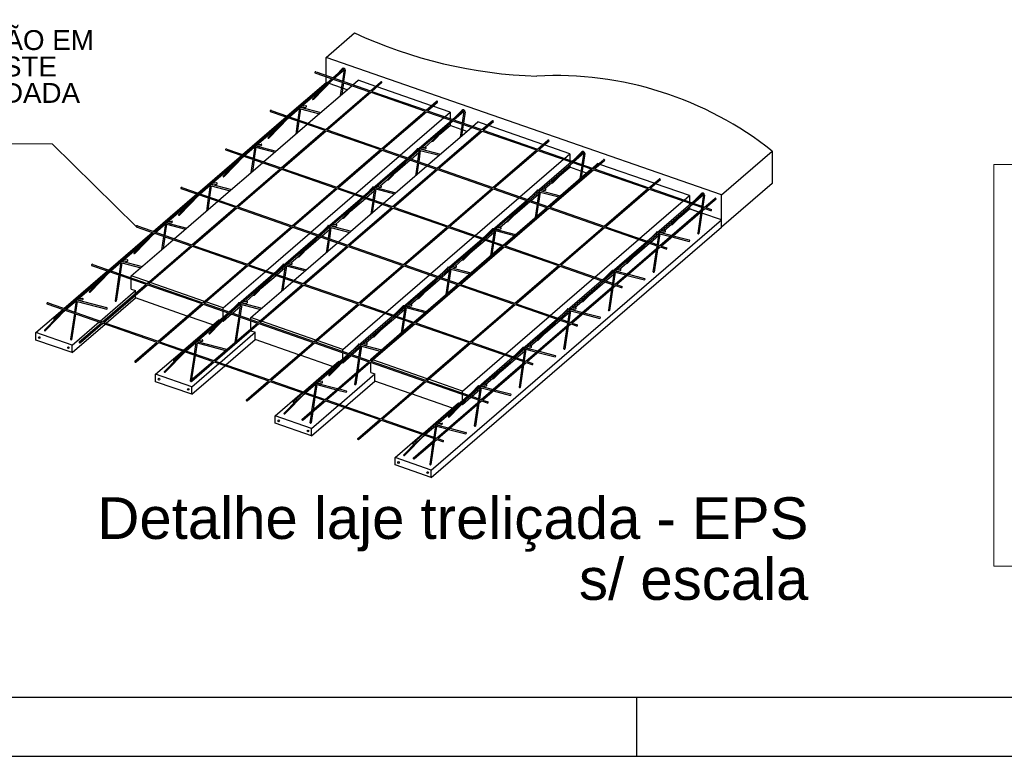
# Model space of a CAD drawing. Header units: millimetres. Extents: x 0 to 84.1, y 0 to 59.4.
# Tile 2 of 8: x 10.6 to 27.3, y 0 to 12.5. Entities that reach past the tile are written whole.
import ezdxf

# ---------------------------------------------------------------- set-up
doc = ezdxf.new("R2010")
doc.units = ezdxf.units.MM
doc.header["$MEASUREMENT"] = 0
doc.linetypes.add('NULL', pattern=[0])
doc.layers.add('CONTRAVENTAMENTOS', color=4, linetype='Continuous', lineweight=9)
doc.layers.add('DT-Título', color=3, linetype='Continuous', lineweight=20)
for name, color, linetype in [('Malha POP', 251, 'Continuous'), ('SEDUC_MARF', 1, 'Continuous'), ('SEDUC_MARGG', 7, 'Continuous'), ('Treliça', 251, 'Continuous'), ('Vinco sapata', 253, 'Continuous')]:
    doc.layers.add(name, color=color, linetype=linetype)
doc.layers.add('Vinco ConcUsi', color=7, linetype='Continuous', true_color=0x8c8c8c)
doc.styles.add('Arial', font='txt')

msp = doc.modelspace()

# ---------------------------------------------------------------- linework, layer by layer
at = {"layer": 'CONTRAVENTAMENTOS'}
for p, q in [((11.189, 10.386), (5.405, 10.386)), ((12.614, 8.983), (11.189, 10.386))]:
    msp.add_line(p, q, dxfattribs=at)
msp.add_lwpolyline([(27.16, 10.033), (39.828, 10.033), (39.828, 3.221), (27.16, 3.221)], close=True, dxfattribs=at)
at = {"layer": 'Malha POP'}
for p, q in [((15.646, 11.588), (16.57, 11.267)), ((15.664, 11.603), (16.588, 11.282)), ((15.532, 10.733), (16.272, 11.37)), ((16.289, 11.386), (16.378, 11.462)), ((16.677, 11.358), (16.378, 11.462)), ((16.588, 11.282), (16.76, 11.43)), ((16.611, 11.274), (16.783, 11.422)), ((15.83, 10.629), (16.57, 11.267)), ((15.853, 10.621), (16.593, 11.259)), ((16.593, 11.259), (17.515, 10.938)), ((16.611, 11.274), (17.533, 10.953)), ((17.622, 11.03), (16.7, 11.35)), ((17.533, 10.953), (17.704, 11.101)), ((17.556, 10.945), (17.727, 11.093)), ((17.937, 10.921), (17.645, 11.022)), ((14.888, 10.935), (15.812, 10.614)), ((14.906, 10.95), (15.83, 10.629)), ((16.775, 10.301), (17.515, 10.938)), ((16.798, 10.293), (17.538, 10.93)), ((17.538, 10.93), (18.459, 10.61)), ((17.556, 10.945), (18.477, 10.625)), ((17.848, 10.844), (17.937, 10.921)), ((17.937, 10.921), (17.937, 10.813)), ((14.774, 10.08), (15.514, 10.717)), ((17.09, 10.191), (17.83, 10.829)), ((17.764, 10.547), (17.937, 10.696)), ((17.937, 10.791), (17.937, 10.762)), ((17.937, 10.723), (17.937, 10.696)), ((18.32, 10.68), (18.409, 10.756)), ((18.566, 10.702), (18.409, 10.756)), ((18.477, 10.625), (18.649, 10.773)), ((18.5, 10.617), (18.672, 10.765)), ((19.511, 10.373), (18.589, 10.694)), ((15.072, 9.976), (15.812, 10.614)), ((15.095, 9.968), (15.835, 10.606)), ((15.835, 10.606), (16.757, 10.286)), ((15.853, 10.621), (16.775, 10.301)), ((17.563, 10.027), (18.303, 10.664)), ((17.719, 9.972), (18.459, 10.61)), ((17.742, 9.964), (18.482, 10.602)), ((18.482, 10.602), (19.404, 10.282)), ((18.5, 10.617), (19.422, 10.297)), ((17.507, 10.325), (17.633, 10.434)), ((19.422, 10.297), (19.593, 10.445)), ((19.445, 10.289), (19.616, 10.437)), ((19.968, 10.215), (19.534, 10.365)), ((14.131, 10.282), (15.054, 9.961)), ((14.149, 10.297), (15.072, 9.976)), ((16.017, 9.648), (16.757, 10.286)), ((16.04, 9.64), (16.78, 10.277)), ((16.78, 10.277), (17.701, 9.957)), ((16.798, 10.293), (17.719, 9.972)), ((17.277, 10.126), (17.409, 10.24)), ((17.432, 10.26), (17.443, 10.27)), ((17.466, 10.289), (17.471, 10.294)), ((18.664, 9.644), (19.404, 10.282)), ((18.687, 9.636), (19.427, 10.274)), ((19.427, 10.274), (20.348, 9.953)), ((19.445, 10.289), (20.366, 9.968)), ((19.879, 10.138), (19.968, 10.215)), ((19.968, 10.215), (19.968, 10.107)), ((14.017, 9.427), (14.757, 10.065)), ((16.333, 9.538), (17.073, 10.176)), ((17.007, 9.894), (17.259, 10.111)), ((19.121, 9.485), (19.861, 10.123)), ((19.968, 10.086), (19.968, 10.056)), ((20.351, 9.974), (20.44, 10.05)), ((20.366, 9.968), (20.538, 10.116)), ((20.389, 9.96), (20.561, 10.108)), ((20.455, 10.045), (20.44, 10.05)), ((21.4, 9.717), (20.478, 10.037)), ((14.314, 9.324), (15.054, 9.961)), ((14.337, 9.316), (15.077, 9.953)), ((15.077, 9.953), (15.999, 9.633)), ((15.095, 9.968), (16.017, 9.648)), ((16.805, 9.374), (17.545, 10.012)), ((16.961, 9.32), (17.701, 9.957)), ((16.984, 9.312), (17.724, 9.949)), ((17.724, 9.949), (18.646, 9.629)), ((17.742, 9.964), (18.664, 9.644)), ((19.594, 9.321), (20.333, 9.958)), ((19.608, 9.316), (20.348, 9.953)), ((19.631, 9.308), (20.372, 9.945)), ((19.795, 9.841), (19.968, 9.99)), ((19.968, 10.017), (19.968, 9.99)), ((20.372, 9.945), (21.293, 9.625)), ((20.389, 9.96), (21.311, 9.64)), ((16.75, 9.672), (16.876, 9.781)), ((19.538, 9.619), (19.664, 9.728)), ((21.311, 9.64), (21.483, 9.788)), ((21.334, 9.632), (21.506, 9.78)), ((21.999, 9.509), (21.423, 9.709)), ((13.373, 9.629), (14.296, 9.308)), ((13.391, 9.645), (14.314, 9.324)), ((15.259, 8.995), (15.999, 9.633)), ((15.282, 8.987), (16.022, 9.625)), ((15.576, 8.885), (16.315, 9.523)), ((16.022, 9.625), (16.944, 9.304)), ((16.04, 9.64), (16.961, 9.32)), ((16.519, 9.473), (16.651, 9.587)), ((16.674, 9.607), (16.686, 9.617)), ((16.708, 9.636), (16.714, 9.641)), ((17.906, 8.991), (18.646, 9.629)), ((17.929, 8.983), (18.669, 9.621)), ((18.669, 9.621), (19.591, 9.301)), ((18.687, 9.636), (19.608, 9.316)), ((19.307, 9.42), (19.439, 9.534)), ((19.462, 9.554), (19.474, 9.564)), ((19.496, 9.583), (19.502, 9.588)), ((20.553, 8.987), (21.293, 9.625)), ((20.576, 8.979), (21.316, 9.617)), ((21.316, 9.617), (22.238, 9.297)), ((21.334, 9.632), (22.255, 9.312)), ((13.259, 8.774), (13.999, 9.412)), ((16.048, 8.721), (16.788, 9.359)), ((16.249, 9.241), (16.501, 9.458)), ((18.364, 8.832), (19.104, 9.47)), ((19.037, 9.188), (19.29, 9.405)), ((21.152, 8.779), (21.892, 9.417)), ((21.91, 9.432), (21.999, 9.509)), ((21.999, 9.509), (21.999, 9.401)), ((21.999, 9.38), (21.999, 9.351)), ((22.255, 9.312), (22.427, 9.46)), ((22.278, 9.304), (22.45, 9.452)), ((13.556, 8.671), (14.296, 9.308)), ((13.579, 8.663), (14.32, 9.3)), ((14.32, 9.3), (15.241, 8.98)), ((14.337, 9.316), (15.259, 8.995)), ((16.203, 8.667), (16.944, 9.304)), ((16.226, 8.659), (16.967, 9.296)), ((16.967, 9.296), (17.888, 8.976)), ((16.984, 9.312), (17.906, 8.991)), ((18.836, 8.668), (19.576, 9.306)), ((18.85, 8.663), (19.591, 9.301)), ((18.873, 8.655), (19.614, 9.292)), ((19.614, 9.292), (20.535, 8.972)), ((19.631, 9.308), (20.553, 8.987)), ((21.497, 8.659), (22.238, 9.297)), ((21.52, 8.651), (22.261, 9.289)), ((21.826, 9.135), (21.999, 9.284)), ((21.999, 9.311), (21.999, 9.284)), ((22.261, 9.289), (22.352, 9.257)), ((22.278, 9.304), (22.37, 9.272)), ((15.992, 9.019), (16.118, 9.128)), ((18.781, 8.966), (18.907, 9.075)), ((21.569, 8.913), (21.695, 9.022)), ((12.616, 8.976), (12.9, 8.878)), ((12.634, 8.992), (13.556, 8.671)), ((12.925, 8.869), (13.539, 8.656)), ((14.501, 8.343), (15.241, 8.98)), ((14.524, 8.335), (15.264, 8.972)), ((14.818, 8.232), (15.558, 8.87)), ((15.264, 8.972), (16.186, 8.652)), ((15.282, 8.987), (16.203, 8.667)), ((15.762, 8.821), (15.894, 8.934)), ((15.917, 8.954), (15.928, 8.964)), ((15.951, 8.984), (15.956, 8.989)), ((17.148, 8.339), (17.888, 8.976)), ((17.171, 8.331), (17.911, 8.968)), ((17.911, 8.968), (18.833, 8.648)), ((17.929, 8.983), (18.85, 8.663)), ((18.55, 8.768), (18.682, 8.881)), ((18.705, 8.901), (18.717, 8.911)), ((18.739, 8.931), (18.745, 8.935)), ((19.795, 8.335), (20.535, 8.972)), ((19.818, 8.327), (20.558, 8.964)), ((20.558, 8.964), (21.48, 8.644)), ((20.576, 8.979), (21.497, 8.659)), ((21.493, 8.848), (21.505, 8.858)), ((21.527, 8.877), (21.533, 8.882)), ((12.53, 8.145), (13.242, 8.759)), ((15.29, 8.068), (16.03, 8.706)), ((15.492, 8.588), (15.744, 8.805)), ((17.606, 8.179), (18.346, 8.817)), ((18.28, 8.535), (18.532, 8.752)), ((20.395, 8.126), (21.134, 8.764)), ((21.068, 8.482), (21.32, 8.699)), ((21.338, 8.714), (21.47, 8.828)), ((12.798, 8.018), (13.539, 8.656)), ((12.821, 8.01), (13.562, 8.648)), ((13.562, 8.648), (14.483, 8.327)), ((13.579, 8.663), (14.501, 8.343)), ((15.445, 8.014), (16.186, 8.652)), ((15.468, 8.006), (16.209, 8.644)), ((16.209, 8.644), (17.13, 8.323)), ((16.226, 8.659), (17.148, 8.339)), ((18.079, 8.015), (18.818, 8.653)), ((18.092, 8.01), (18.833, 8.648)), ((18.115, 8.002), (18.856, 8.64)), ((18.856, 8.64), (19.777, 8.319)), ((18.873, 8.655), (19.795, 8.335)), ((20.739, 8.006), (21.48, 8.644)), ((20.763, 7.998), (21.503, 8.636)), ((21.503, 8.636), (21.595, 8.604)), ((21.52, 8.651), (21.613, 8.619)), ((15.235, 8.367), (15.361, 8.475)), ((18.023, 8.313), (18.149, 8.422)), ((20.811, 8.26), (20.937, 8.369)), ((11.858, 8.324), (12.781, 8.003)), ((11.876, 8.339), (12.798, 8.018)), ((13.743, 7.69), (14.483, 8.327)), ((13.766, 7.682), (14.506, 8.319)), ((14.089, 7.604), (14.8, 8.217)), ((14.506, 8.319), (15.428, 7.999)), ((14.524, 8.335), (15.445, 8.014)), ((15.004, 8.168), (15.136, 8.282)), ((15.159, 8.301), (15.171, 8.312)), ((15.193, 8.331), (15.199, 8.336)), ((16.39, 7.686), (17.13, 8.323)), ((16.413, 7.678), (17.153, 8.315)), ((17.153, 8.315), (18.075, 7.995)), ((17.171, 8.331), (18.092, 8.01)), ((17.792, 8.115), (17.924, 8.229)), ((17.947, 8.248), (17.959, 8.259)), ((17.981, 8.278), (17.987, 8.283)), ((19.037, 7.682), (19.777, 8.319)), ((19.06, 7.674), (19.8, 8.311)), ((19.8, 8.311), (20.722, 7.991)), ((19.818, 8.327), (20.739, 8.006)), ((20.736, 8.195), (20.748, 8.205)), ((20.77, 8.225), (20.776, 8.23)), ((12.53, 8.112), (12.53, 8.145)), ((12.826, 8.042), (12.53, 8.145)), ((12.53, 7.92), (12.53, 8.09)), ((13.771, 7.714), (12.849, 8.034)), ((14.561, 7.44), (15.273, 8.053)), ((14.734, 7.935), (14.986, 8.152)), ((16.849, 7.527), (17.589, 8.164)), ((17.523, 7.882), (17.775, 8.099)), ((19.637, 7.473), (20.377, 8.111)), ((20.311, 7.829), (20.563, 8.046)), ((20.581, 8.062), (20.713, 8.175)), ((12.04, 7.366), (12.781, 8.003)), ((12.063, 7.358), (12.804, 7.995)), ((12.53, 7.92), (12.601, 7.896)), ((12.601, 7.848), (12.601, 7.896)), ((12.804, 7.995), (13.725, 7.675)), ((12.821, 8.01), (13.743, 7.69)), ((14.687, 7.362), (15.428, 7.999)), ((14.711, 7.354), (15.451, 7.991)), ((15.451, 7.991), (16.372, 7.671)), ((15.468, 8.006), (16.39, 7.686)), ((17.321, 7.362), (18.061, 8)), ((17.335, 7.358), (18.075, 7.995)), ((17.358, 7.35), (18.098, 7.987)), ((18.098, 7.987), (19.019, 7.667)), ((18.115, 8.002), (19.037, 7.682)), ((19.982, 7.354), (20.722, 7.991)), ((20.005, 7.346), (20.745, 7.983)), ((20.745, 7.983), (20.837, 7.951)), ((20.763, 7.998), (20.855, 7.966)), ((11.119, 7.686), (12.04, 7.366)), ((12.601, 7.771), (12.601, 7.82)), ((13.481, 7.465), (12.601, 7.771)), ((13.766, 7.682), (14.687, 7.362)), ((14.089, 7.604), (13.794, 7.706)), ((14.436, 7.678), (14.441, 7.683)), ((14.477, 7.714), (14.603, 7.822)), ((17.266, 7.661), (17.392, 7.769)), ((20.054, 7.608), (20.18, 7.716)), ((11.101, 7.671), (12.023, 7.35)), ((12.985, 7.037), (13.725, 7.675)), ((13.008, 7.029), (13.748, 7.667)), ((13.748, 7.667), (14.67, 7.346)), ((14.089, 7.57), (14.089, 7.604)), ((14.089, 7.446), (14.089, 7.548)), ((14.247, 7.515), (14.379, 7.629)), ((14.402, 7.649), (14.413, 7.659)), ((15.632, 7.033), (16.372, 7.671)), ((15.655, 7.025), (16.395, 7.663)), ((16.395, 7.663), (17.317, 7.342)), ((16.413, 7.678), (17.335, 7.358)), ((17.035, 7.462), (17.167, 7.576)), ((17.19, 7.595), (17.202, 7.606)), ((17.224, 7.625), (17.23, 7.63)), ((18.279, 7.029), (19.019, 7.667)), ((18.302, 7.021), (19.042, 7.659)), ((19.042, 7.659), (19.964, 7.338)), ((19.06, 7.674), (19.982, 7.354)), ((19.823, 7.409), (19.955, 7.523)), ((19.978, 7.542), (19.99, 7.553)), ((20.012, 7.572), (20.018, 7.577)), ((11.647, 7.026), (12.023, 7.35)), ((12.063, 7.358), (12.985, 7.037)), ((13.914, 7.314), (13.504, 7.457)), ((14.018, 7.403), (14.033, 7.398)), ((14.058, 7.389), (14.059, 7.389)), ((14.075, 7.383), (14.089, 7.379)), ((14.089, 7.379), (14.229, 7.5)), ((14.089, 7.379), (14.089, 7.397)), ((14.561, 7.406), (14.561, 7.44)), ((14.716, 7.386), (14.561, 7.44)), ((14.561, 7.253), (14.561, 7.384)), ((14.711, 7.354), (15.632, 7.033)), ((15.66, 7.057), (14.739, 7.378)), ((16.119, 6.898), (16.831, 7.511)), ((16.765, 7.229), (17.017, 7.447)), ((17.358, 7.35), (18.279, 7.029)), ((18.88, 6.821), (19.619, 7.458)), ((19.553, 7.176), (19.805, 7.394)), ((11.67, 7.018), (12.046, 7.342)), ((12.046, 7.342), (12.967, 7.022)), ((13.93, 6.709), (14.67, 7.346)), ((13.953, 6.701), (14.693, 7.338)), ((14.561, 7.215), (14.561, 7.225)), ((14.561, 7.215), (14.632, 7.19)), ((14.632, 7.065), (14.632, 7.19)), ((14.693, 7.338), (15.614, 7.018)), ((16.577, 6.705), (17.317, 7.342)), ((16.592, 6.734), (17.303, 7.347)), ((16.6, 6.697), (17.34, 7.334)), ((17.34, 7.334), (18.261, 7.014)), ((19.224, 6.701), (19.964, 7.338)), ((19.247, 6.693), (19.987, 7.33)), ((19.987, 7.33), (20.08, 7.298)), ((20.005, 7.346), (20.098, 7.313)), ((12.591, 6.698), (12.967, 7.022)), ((12.614, 6.69), (12.99, 7.014)), ((12.99, 7.014), (13.912, 6.694)), ((13.008, 7.029), (13.93, 6.709)), ((15.371, 6.808), (14.632, 7.065)), ((14.874, 6.381), (15.614, 7.018)), ((15.655, 7.025), (16.577, 6.705)), ((16.119, 6.898), (15.683, 7.049)), ((16.508, 7.008), (16.634, 7.116)), ((17.521, 6.377), (18.261, 7.014)), ((18.302, 7.021), (19.224, 6.701)), ((19.296, 6.955), (19.422, 7.063)), ((14.897, 6.373), (15.637, 7.01)), ((15.637, 7.01), (16.559, 6.69)), ((16.119, 6.864), (16.119, 6.898)), ((16.277, 6.809), (16.409, 6.923)), ((16.432, 6.943), (16.444, 6.953)), ((16.467, 6.972), (16.472, 6.977)), ((17.544, 6.369), (18.284, 7.006)), ((18.284, 7.006), (19.206, 6.686)), ((19.066, 6.756), (19.198, 6.87)), ((19.221, 6.89), (19.233, 6.9)), ((19.255, 6.919), (19.261, 6.924)), ((13.536, 6.37), (13.912, 6.694)), ((13.559, 6.362), (13.935, 6.686)), ((13.935, 6.686), (14.856, 6.365)), ((13.953, 6.701), (14.874, 6.381)), ((15.945, 6.608), (15.394, 6.8)), ((15.819, 6.052), (16.559, 6.69)), ((15.842, 6.044), (16.582, 6.682)), ((16.049, 6.697), (16.064, 6.692)), ((16.089, 6.683), (16.09, 6.683)), ((16.119, 6.74), (16.119, 6.842)), ((16.119, 6.673), (16.26, 6.794)), ((16.119, 6.673), (16.119, 6.691)), ((16.582, 6.682), (17.503, 6.361)), ((16.592, 6.718), (16.592, 6.734)), ((16.605, 6.729), (16.592, 6.734)), ((16.6, 6.697), (17.521, 6.377)), ((17.549, 6.401), (16.628, 6.721)), ((18.15, 6.192), (18.862, 6.805)), ((18.466, 6.048), (19.206, 6.686)), ((18.796, 6.523), (19.048, 6.741)), ((19.247, 6.693), (19.34, 6.661)), ((16.106, 6.677), (16.119, 6.673)), ((16.592, 6.509), (16.592, 6.678)), ((18.489, 6.04), (19.229, 6.678)), ((19.229, 6.678), (19.322, 6.645)), ((14.48, 6.041), (14.856, 6.365)), ((14.503, 6.033), (14.879, 6.357)), ((14.879, 6.357), (15.801, 6.037)), ((14.897, 6.373), (15.819, 6.052)), ((16.592, 6.509), (16.663, 6.484)), ((16.663, 6.359), (16.663, 6.484)), ((17.26, 6.151), (16.663, 6.359)), ((16.763, 5.724), (17.503, 6.361)), ((16.786, 5.716), (17.527, 6.353)), ((17.527, 6.353), (18.448, 6.033)), ((17.544, 6.369), (18.466, 6.048)), ((18.15, 6.192), (17.572, 6.393)), ((18.539, 6.302), (18.665, 6.411)), ((18.15, 6.158), (18.15, 6.192)), ((18.308, 6.103), (18.44, 6.217)), ((18.463, 6.237), (18.475, 6.247)), ((18.497, 6.266), (18.503, 6.271)), ((15.425, 5.713), (15.801, 6.037)), ((15.448, 5.705), (15.824, 6.029)), ((15.824, 6.029), (16.746, 5.709)), ((15.842, 6.044), (16.763, 5.724)), ((17.976, 5.902), (17.283, 6.143)), ((17.708, 5.396), (18.448, 6.033)), ((17.731, 5.388), (18.471, 6.025)), ((18.15, 6.034), (18.15, 6.137)), ((18.15, 5.967), (18.29, 6.088)), ((18.471, 6.025), (18.565, 5.992)), ((18.489, 6.04), (18.583, 6.008)), ((18.079, 5.992), (18.095, 5.986)), ((18.12, 5.978), (18.121, 5.977)), ((18.137, 5.971), (18.15, 5.967)), ((18.15, 5.967), (18.15, 5.985)), ((16.369, 5.385), (16.746, 5.709)), ((16.392, 5.377), (16.769, 5.701)), ((16.769, 5.701), (17.69, 5.38)), ((16.786, 5.716), (17.708, 5.396)), ((17.314, 5.056), (17.69, 5.38)), ((17.337, 5.048), (17.713, 5.372)), ((17.713, 5.372), (17.807, 5.34)), ((17.731, 5.388), (17.825, 5.355))]:
    msp.add_line(p, q, dxfattribs=at)
for centre, radius, start, end in [((15.656, 11.594), 0.0119, 50.7567, 210.7567), ((16.77, 11.422), 0.013, 0.8323, 140.8323), ((17.714, 11.093), 0.013, 0.8323, 140.8323), ((14.899, 10.941), 0.0119, 50.7567, 210.7567), ((18.659, 10.765), 0.013, 0.8323, 140.8323), ((19.603, 10.437), 0.013, 0.8323, 140.8323), ((14.141, 10.288), 0.0119, 50.7567, 210.7567), ((20.548, 10.108), 0.013, 0.8323, 140.8323), ((21.493, 9.78), 0.013, 0.8323, 140.8323), ((13.384, 9.635), 0.0119, 50.7567, 210.7567), ((22.437, 9.452), 0.013, 0.8323, 140.8323), ((22.361, 9.264), 0.0117, 220.7567, 40.7567), ((12.626, 8.983), 0.0119, 50.7567, 210.7567), ((21.604, 8.611), 0.0117, 220.7567, 40.7567), ((11.869, 8.33), 0.0119, 50.7567, 210.7567), ((20.846, 7.959), 0.0117, 220.7567, 40.7567), ((11.111, 7.677), 0.0119, 50.7567, 210.7567), ((20.089, 7.306), 0.0117, 220.7567, 40.7567), ((11.658, 7.022), 0.0122, 160.8323, 340.8323), ((12.603, 6.694), 0.0122, 160.8323, 340.8323), ((19.331, 6.653), 0.0117, 220.7567, 40.7567), ((13.547, 6.366), 0.0122, 160.8323, 340.8323), ((14.492, 6.037), 0.0122, 160.8323, 340.8323), ((18.574, 6), 0.0117, 220.7567, 40.7567), ((15.436, 5.709), 0.0122, 160.8323, 340.8323), ((16.381, 5.381), 0.0122, 160.8323, 340.8323), ((17.816, 5.347), 0.0117, 220.7567, 40.7567), ((17.325, 5.052), 0.0122, 160.8323, 340.8323)]:
    msp.add_arc(centre, radius, start, end, dxfattribs=at)
at = {"layer": 'SEDUC_MARF'}
msp.add_line((21.1, 1), (21.1, 0), dxfattribs=at)
msp.add_lwpolyline([(84.1, 59.4), (0, 59.4), (0, 0), (84.1, 0)], close=True, dxfattribs=at)
at = {"layer": 'SEDUC_MARGG'}
msp.add_lwpolyline([(2.5, 1), (83.1, 1), (83.1, 58.4), (2.5, 58.4)], close=True, dxfattribs=at)
at = {"layer": 'Treliça'}
for p, q in [((15.948, 11.504), (16.136, 11.667)), ((15.973, 11.496), (16.142, 11.642)), ((16.009, 11.557), (16.105, 11.655)), ((16.142, 11.646), (16.113, 11.447)), ((16.16, 11.632), (16.132, 11.44)), ((15.19, 10.851), (15.93, 11.489)), ((15.402, 11.004), (15.955, 11.48)), ((15.602, 11.141), (15.822, 11.366)), ((15.619, 11.135), (15.956, 11.48)), ((16.11, 11.427), (16.076, 11.202)), ((16.129, 11.42), (16.099, 11.222)), ((15.424, 11.023), (15.492, 11.033)), ((15.215, 10.843), (15.384, 10.988)), ((15.252, 10.904), (15.347, 11.002)), ((15.385, 10.993), (15.355, 10.794)), ((15.356, 11.012), (15.381, 11.016)), ((15.403, 10.979), (15.374, 10.788)), ((15.399, 11.005), (15.743, 10.915)), ((15.403, 10.979), (15.721, 10.895)), ((15.425, 10.998), (15.494, 11.009)), ((17.979, 10.798), (18.167, 10.961)), ((18.003, 10.79), (18.173, 10.936)), ((18.04, 10.851), (18.135, 10.949)), ((18.173, 10.94), (18.144, 10.741)), ((18.191, 10.926), (18.163, 10.734)), ((14.433, 10.199), (15.173, 10.836)), ((14.458, 10.19), (15.197, 10.828)), ((14.845, 10.488), (15.064, 10.713)), ((14.861, 10.482), (15.198, 10.827)), ((15.352, 10.774), (15.319, 10.549)), ((15.371, 10.767), (15.342, 10.569)), ((17.221, 10.146), (17.961, 10.783)), ((17.433, 10.298), (17.986, 10.774)), ((17.649, 10.429), (17.987, 10.774)), ((18.14, 10.721), (18.107, 10.496)), ((18.16, 10.714), (18.13, 10.516)), ((17.633, 10.435), (17.853, 10.66)), ((14.599, 10.359), (14.624, 10.363)), ((14.666, 10.37), (14.734, 10.381)), ((14.668, 10.345), (14.737, 10.356)), ((14.494, 10.251), (14.59, 10.349)), ((14.627, 10.34), (14.598, 10.141)), ((14.645, 10.326), (14.617, 10.135)), ((14.641, 10.352), (14.986, 10.262)), ((14.645, 10.326), (14.963, 10.243)), ((17.246, 10.137), (17.415, 10.282)), ((17.282, 10.198), (17.378, 10.296)), ((17.416, 10.287), (17.386, 10.088)), ((17.387, 10.306), (17.412, 10.31)), ((17.433, 10.273), (17.405, 10.082)), ((17.43, 10.299), (17.774, 10.209)), ((17.433, 10.273), (17.752, 10.19)), ((17.455, 10.317), (17.522, 10.328)), ((17.456, 10.292), (17.525, 10.303)), ((20.009, 10.092), (20.198, 10.255)), ((20.034, 10.084), (20.204, 10.23)), ((20.071, 10.145), (20.166, 10.243)), ((20.204, 10.234), (20.174, 10.035)), ((20.222, 10.22), (20.193, 10.029)), ((13.675, 9.546), (14.415, 10.183)), ((13.887, 9.698), (14.44, 10.175)), ((14.087, 9.835), (14.307, 10.06)), ((14.104, 9.829), (14.441, 10.174)), ((14.595, 10.121), (14.561, 9.896)), ((14.614, 10.114), (14.584, 9.916)), ((16.464, 9.493), (17.203, 10.13)), ((16.489, 9.484), (17.228, 10.122)), ((16.892, 9.776), (17.229, 10.121)), ((17.383, 10.068), (17.35, 9.843)), ((17.402, 10.061), (17.373, 9.863)), ((19.252, 9.44), (19.992, 10.077)), ((19.464, 9.592), (20.017, 10.069)), ((19.68, 9.723), (20.018, 10.068)), ((16.875, 9.782), (17.095, 10.007)), ((19.664, 9.729), (19.883, 9.954)), ((20.171, 10.015), (20.138, 9.79)), ((20.19, 10.008), (20.161, 9.81)), ((13.737, 9.598), (13.832, 9.696)), ((13.87, 9.688), (13.84, 9.488)), ((13.842, 9.706), (13.866, 9.71)), ((13.884, 9.699), (14.228, 9.609)), ((13.909, 9.717), (13.977, 9.728)), ((13.91, 9.692), (13.979, 9.703)), ((12.918, 8.893), (13.658, 9.53)), ((13.13, 9.045), (13.683, 9.522)), ((13.346, 9.177), (13.684, 9.522)), ((13.7, 9.537), (13.869, 9.683)), ((13.888, 9.673), (13.859, 9.482)), ((13.888, 9.673), (14.206, 9.59)), ((16.525, 9.545), (16.62, 9.643)), ((16.658, 9.634), (16.629, 9.435)), ((16.63, 9.653), (16.654, 9.657)), ((16.676, 9.62), (16.648, 9.429)), ((16.672, 9.646), (17.016, 9.556)), ((16.676, 9.62), (16.994, 9.537)), ((16.697, 9.664), (16.765, 9.675)), ((16.699, 9.639), (16.767, 9.65)), ((19.277, 9.431), (19.446, 9.577)), ((19.313, 9.492), (19.409, 9.59)), ((19.446, 9.581), (19.417, 9.382)), ((19.418, 9.6), (19.443, 9.604)), ((19.464, 9.567), (19.436, 9.376)), ((19.46, 9.593), (19.805, 9.503)), ((19.464, 9.567), (19.782, 9.484)), ((19.485, 9.611), (19.553, 9.622)), ((19.487, 9.586), (19.556, 9.597)), ((22.04, 9.387), (22.229, 9.549)), ((22.065, 9.378), (22.235, 9.524)), ((22.101, 9.439), (22.197, 9.537)), ((22.235, 9.528), (22.205, 9.329)), ((13.33, 9.182), (13.549, 9.407)), ((13.837, 9.468), (13.804, 9.243)), ((13.856, 9.461), (13.827, 9.263)), ((15.706, 8.84), (16.446, 9.477)), ((15.918, 8.992), (16.471, 9.469)), ((16.118, 9.129), (16.338, 9.354)), ((16.134, 9.124), (16.472, 9.468)), ((16.626, 9.415), (16.592, 9.19)), ((16.645, 9.408), (16.615, 9.21)), ((18.495, 8.787), (19.234, 9.424)), ((18.519, 8.778), (19.259, 9.416)), ((18.923, 9.071), (19.26, 9.415)), ((19.414, 9.362), (19.38, 9.137)), ((19.433, 9.355), (19.403, 9.157)), ((21.283, 8.734), (22.023, 9.371)), ((21.494, 8.886), (22.047, 9.363)), ((21.711, 9.017), (22.048, 9.362)), ((22.253, 9.514), (22.224, 9.323)), ((18.906, 9.076), (19.126, 9.301)), ((21.694, 9.023), (21.914, 9.248)), ((22.19, 9.228), (22.137, 8.869)), ((22.213, 9.247), (22.156, 8.863)), ((22.202, 9.309), (22.195, 9.26)), ((22.221, 9.302), (22.218, 9.279)), ((12.943, 8.884), (13.112, 9.03)), ((12.979, 8.946), (13.075, 9.043)), ((13.112, 9.035), (13.083, 8.836)), ((13.084, 9.053), (13.109, 9.057)), ((13.13, 9.02), (13.102, 8.829)), ((13.126, 9.046), (13.471, 8.956)), ((13.13, 9.02), (13.448, 8.937)), ((13.151, 9.064), (13.219, 9.075)), ((13.153, 9.039), (13.222, 9.05)), ((15.94, 9.011), (16.007, 9.022)), ((12.16, 8.24), (12.9, 8.878)), ((12.372, 8.392), (12.925, 8.869)), ((12.589, 8.524), (12.926, 8.869)), ((15.731, 8.831), (15.9, 8.977)), ((15.767, 8.893), (15.863, 8.99)), ((15.901, 8.982), (15.871, 8.783)), ((15.872, 9), (15.897, 9.004)), ((15.918, 8.967), (15.89, 8.776)), ((15.915, 8.993), (16.259, 8.903)), ((15.918, 8.967), (16.237, 8.884)), ((15.941, 8.986), (16.01, 8.997)), ((18.556, 8.839), (18.651, 8.937)), ((18.689, 8.929), (18.659, 8.729)), ((18.661, 8.947), (18.685, 8.951)), ((18.707, 8.914), (18.678, 8.723)), ((18.703, 8.94), (19.047, 8.85)), ((18.707, 8.914), (19.025, 8.831)), ((18.728, 8.958), (18.796, 8.969)), ((18.729, 8.933), (18.798, 8.944)), ((21.308, 8.725), (21.476, 8.871)), ((21.344, 8.786), (21.44, 8.884)), ((21.477, 8.875), (21.448, 8.676)), ((21.449, 8.894), (21.474, 8.898)), ((21.495, 8.861), (21.467, 8.67)), ((21.491, 8.887), (21.699, 8.833)), ((21.495, 8.861), (21.677, 8.813)), ((21.516, 8.905), (21.584, 8.916)), ((21.518, 8.88), (21.586, 8.891)), ((12.572, 8.53), (12.792, 8.754)), ((13.08, 8.815), (13.046, 8.59)), ((13.099, 8.809), (13.069, 8.61)), ((14.949, 8.187), (15.689, 8.825)), ((15.16, 8.339), (15.713, 8.816)), ((15.36, 8.476), (15.58, 8.701)), ((15.377, 8.471), (15.714, 8.816)), ((15.868, 8.762), (15.835, 8.537)), ((15.887, 8.756), (15.858, 8.557)), ((17.737, 8.134), (18.477, 8.771)), ((17.949, 8.286), (18.502, 8.763)), ((18.165, 8.418), (18.503, 8.763)), ((18.656, 8.709), (18.623, 8.484)), ((18.675, 8.702), (18.646, 8.504)), ((20.525, 8.081), (21.265, 8.718)), ((20.55, 8.072), (21.29, 8.71)), ((20.954, 8.365), (21.291, 8.709)), ((21.701, 8.807), (21.994, 8.73)), ((21.724, 8.826), (21.993, 8.756)), ((18.149, 8.423), (18.368, 8.648)), ((20.937, 8.37), (21.157, 8.595)), ((21.433, 8.575), (21.379, 8.217)), ((21.456, 8.595), (21.398, 8.21)), ((21.445, 8.656), (21.437, 8.607)), ((21.464, 8.649), (21.46, 8.627)), ((12.185, 8.231), (12.354, 8.377)), ((12.185, 8.231), (12.354, 8.377)), ((12.222, 8.293), (12.317, 8.39)), ((12.355, 8.382), (12.325, 8.183)), ((12.327, 8.401), (12.351, 8.404)), ((12.373, 8.367), (12.344, 8.176)), ((12.369, 8.393), (12.713, 8.303)), ((12.373, 8.367), (12.691, 8.284)), ((12.394, 8.411), (12.462, 8.422)), ((12.395, 8.386), (12.464, 8.397)), ((15.115, 8.347), (15.139, 8.351)), ((15.182, 8.358), (15.25, 8.369)), ((11.403, 7.587), (12.143, 8.225)), ((11.615, 7.74), (12.168, 8.216)), ((11.831, 7.871), (12.169, 8.216)), ((11.992, 8.065), (12.168, 8.216)), ((14.974, 8.178), (15.142, 8.324)), ((15.01, 8.24), (15.106, 8.337)), ((15.143, 8.329), (15.114, 8.13)), ((15.161, 8.314), (15.133, 8.123)), ((15.157, 8.34), (15.501, 8.25)), ((15.161, 8.314), (15.479, 8.231)), ((15.184, 8.333), (15.252, 8.344)), ((17.762, 8.125), (17.931, 8.271)), ((17.798, 8.187), (17.894, 8.284)), ((17.931, 8.276), (17.902, 8.077)), ((17.903, 8.294), (17.928, 8.298)), ((17.949, 8.261), (17.921, 8.07)), ((17.945, 8.287), (18.29, 8.197)), ((17.949, 8.261), (18.267, 8.178)), ((17.97, 8.305), (18.038, 8.316)), ((17.972, 8.28), (18.041, 8.291)), ((20.586, 8.134), (20.682, 8.231)), ((20.72, 8.223), (20.69, 8.024)), ((20.691, 8.241), (20.716, 8.245)), ((20.738, 8.208), (20.709, 8.017)), ((20.734, 8.234), (20.941, 8.18)), ((20.738, 8.208), (20.919, 8.161)), ((20.759, 8.252), (20.826, 8.263)), ((20.76, 8.227), (20.829, 8.238)), ((11.815, 7.877), (12.034, 8.101)), ((12.322, 8.162), (12.257, 7.723)), ((12.341, 8.156), (12.276, 7.716)), ((14.191, 7.534), (14.931, 8.172)), ((14.403, 7.687), (14.956, 8.163)), ((14.603, 7.824), (14.823, 8.048)), ((14.619, 7.818), (14.957, 8.163)), ((15.111, 8.109), (15.077, 7.885)), ((15.13, 8.103), (15.1, 7.904)), ((16.98, 7.481), (17.719, 8.119)), ((17.191, 7.633), (17.744, 8.11)), ((17.408, 7.765), (17.745, 8.11)), ((17.899, 8.056), (17.865, 7.831)), ((17.918, 8.05), (17.888, 7.851)), ((19.768, 7.428), (20.508, 8.066)), ((19.979, 7.58), (20.532, 8.057)), ((20.196, 7.712), (20.533, 8.057)), ((20.943, 8.154), (21.237, 8.078)), ((20.966, 8.173), (21.235, 8.103)), ((17.391, 7.771), (17.611, 7.995)), ((20.179, 7.718), (20.399, 7.942)), ((20.675, 7.923), (20.622, 7.564)), ((20.698, 7.943), (20.641, 7.557)), ((20.687, 8.003), (20.68, 7.955)), ((20.706, 7.997), (20.703, 7.975)), ((11.428, 7.579), (11.597, 7.724)), ((11.464, 7.64), (11.56, 7.738)), ((11.597, 7.729), (11.568, 7.53)), ((11.569, 7.748), (11.594, 7.752)), ((11.615, 7.714), (11.587, 7.523)), ((11.611, 7.74), (12.113, 7.609)), ((11.615, 7.714), (12.114, 7.584)), ((11.636, 7.758), (11.704, 7.769)), ((11.638, 7.734), (11.707, 7.744)), ((14.252, 7.587), (14.348, 7.685)), ((14.357, 7.695), (14.382, 7.699)), ((14.4, 7.687), (14.744, 7.597)), ((14.425, 7.705), (14.492, 7.716)), ((14.426, 7.68), (14.495, 7.691)), ((11.074, 7.218), (11.411, 7.563)), ((11.219, 7.428), (11.385, 7.572)), ((11.235, 7.412), (11.41, 7.563)), ((13.434, 6.881), (14.174, 7.519)), ((14.216, 7.526), (14.385, 7.671)), ((14.216, 7.526), (14.385, 7.671)), ((14.386, 7.676), (14.356, 7.477)), ((14.403, 7.661), (14.375, 7.47)), ((14.403, 7.661), (14.722, 7.578)), ((17.004, 7.472), (17.173, 7.618)), ((17.041, 7.534), (17.136, 7.632)), ((17.174, 7.623), (17.144, 7.424)), ((17.146, 7.642), (17.17, 7.645)), ((17.192, 7.608), (17.163, 7.417)), ((17.188, 7.634), (17.532, 7.544)), ((17.192, 7.608), (17.51, 7.525)), ((17.213, 7.652), (17.281, 7.663)), ((17.214, 7.627), (17.283, 7.638)), ((19.793, 7.419), (19.962, 7.565)), ((19.829, 7.481), (19.925, 7.578)), ((19.962, 7.57), (19.933, 7.371)), ((19.934, 7.588), (19.959, 7.592)), ((19.98, 7.555), (19.952, 7.364)), ((19.976, 7.581), (20.183, 7.527)), ((19.98, 7.555), (20.161, 7.508)), ((20.001, 7.599), (20.069, 7.61)), ((20.003, 7.574), (20.071, 7.585)), ((20.208, 7.521), (20.478, 7.45)), ((11.057, 7.224), (11.277, 7.449)), ((11.565, 7.51), (11.499, 7.07)), ((11.584, 7.503), (11.518, 7.063)), ((13.645, 7.034), (14.198, 7.51)), ((13.845, 7.171), (14.065, 7.395)), ((13.862, 7.165), (14.199, 7.51)), ((14.023, 7.359), (14.198, 7.51)), ((14.353, 7.456), (14.288, 7.017)), ((14.372, 7.45), (14.311, 7.037)), ((16.222, 6.828), (16.962, 7.466)), ((16.434, 6.981), (16.987, 7.457)), ((16.65, 7.112), (16.988, 7.457)), ((17.141, 7.403), (17.108, 7.179)), ((17.16, 7.397), (17.131, 7.198)), ((19.01, 6.775), (19.75, 7.413)), ((19.222, 6.928), (19.775, 7.404)), ((19.439, 7.059), (19.776, 7.404)), ((19.93, 7.35), (19.923, 7.303)), ((20.186, 7.501), (20.479, 7.425)), ((16.634, 7.118), (16.853, 7.342)), ((19.422, 7.065), (19.642, 7.289)), ((19.918, 7.271), (19.864, 6.911)), ((19.941, 7.291), (19.883, 6.904)), ((19.949, 7.344), (19.946, 7.323)), ((13.459, 6.873), (13.627, 7.018)), ((13.495, 6.934), (13.591, 7.032)), ((13.628, 7.023), (13.599, 6.824)), ((13.6, 7.042), (13.624, 7.046)), ((13.642, 7.035), (14.144, 6.903)), ((13.667, 7.052), (13.735, 7.063)), ((13.669, 7.028), (13.737, 7.038)), ((13.104, 6.512), (13.442, 6.857)), ((13.249, 6.722), (13.416, 6.866)), ((13.265, 6.706), (13.441, 6.857)), ((13.646, 7.009), (13.618, 6.817)), ((13.646, 7.009), (14.13, 6.882)), ((16.247, 6.82), (16.416, 6.965)), ((16.247, 6.82), (16.416, 6.965)), ((16.283, 6.881), (16.379, 6.979)), ((16.416, 6.97), (16.387, 6.771)), ((16.388, 6.989), (16.413, 6.993)), ((16.434, 6.955), (16.406, 6.764)), ((16.43, 6.981), (16.775, 6.891)), ((16.434, 6.955), (16.752, 6.872)), ((16.456, 6.999), (16.523, 7.01)), ((16.457, 6.975), (16.526, 6.985)), ((19.035, 6.767), (19.204, 6.912)), ((19.072, 6.828), (19.167, 6.926)), ((19.205, 6.917), (19.175, 6.718)), ((19.176, 6.936), (19.201, 6.94)), ((19.223, 6.902), (19.194, 6.711)), ((19.219, 6.928), (19.425, 6.874)), ((19.223, 6.902), (19.403, 6.855)), ((19.244, 6.946), (19.311, 6.957)), ((19.245, 6.921), (19.314, 6.932)), ((19.428, 6.849), (19.722, 6.772)), ((19.45, 6.868), (19.72, 6.797)), ((13.088, 6.518), (13.308, 6.743)), ((13.596, 6.804), (13.53, 6.364)), ((13.615, 6.797), (13.549, 6.358)), ((15.465, 6.175), (16.204, 6.813)), ((15.676, 6.328), (16.229, 6.804)), ((15.876, 6.465), (16.096, 6.69)), ((15.893, 6.459), (16.23, 6.804)), ((16.054, 6.653), (16.229, 6.804)), ((16.384, 6.751), (16.348, 6.508)), ((16.403, 6.744), (16.371, 6.528)), ((18.253, 6.122), (18.993, 6.76)), ((18.464, 6.275), (19.017, 6.751)), ((18.681, 6.406), (19.018, 6.751)), ((19.172, 6.697), (19.165, 6.651)), ((19.191, 6.691), (19.188, 6.67)), ((18.664, 6.412), (18.884, 6.637)), ((19.16, 6.619), (19.107, 6.258)), ((19.183, 6.638), (19.126, 6.251)), ((15.698, 6.347), (15.766, 6.357)), ((16.343, 6.476), (16.319, 6.311)), ((16.366, 6.496), (16.338, 6.304)), ((15.489, 6.167), (15.658, 6.312)), ((15.526, 6.228), (15.621, 6.326)), ((15.659, 6.317), (15.629, 6.118)), ((15.631, 6.336), (15.655, 6.34)), ((15.677, 6.303), (15.648, 6.111)), ((15.673, 6.329), (16.031, 6.235)), ((15.677, 6.303), (16.009, 6.216)), ((15.699, 6.322), (15.768, 6.333)), ((16.033, 6.209), (16.176, 6.172)), ((16.056, 6.229), (16.175, 6.197)), ((18.278, 6.114), (18.447, 6.259)), ((18.278, 6.114), (18.447, 6.259)), ((18.314, 6.175), (18.41, 6.273)), ((18.447, 6.264), (18.418, 6.065)), ((18.419, 6.283), (18.444, 6.287)), ((18.465, 6.25), (18.437, 6.058)), ((18.461, 6.276), (18.667, 6.222)), ((18.465, 6.25), (18.645, 6.203)), ((18.486, 6.294), (18.554, 6.304)), ((18.488, 6.269), (18.557, 6.28)), ((18.67, 6.196), (18.964, 6.119)), ((18.692, 6.215), (18.963, 6.144)), ((15.119, 5.812), (15.339, 6.038)), ((15.135, 5.806), (15.473, 6.151)), ((15.28, 6.016), (15.447, 6.16)), ((15.296, 6), (15.472, 6.151)), ((15.626, 6.098), (15.59, 5.856)), ((15.645, 6.091), (15.613, 5.875)), ((17.495, 5.469), (18.235, 6.107)), ((17.707, 5.622), (18.26, 6.098)), ((17.924, 5.753), (18.261, 6.098)), ((18.085, 5.947), (18.26, 6.098)), ((18.415, 6.045), (18.408, 5.998)), ((18.434, 6.038), (18.431, 6.018)), ((17.907, 5.759), (18.127, 5.984)), ((18.403, 5.966), (18.349, 5.605)), ((18.426, 5.986), (18.368, 5.599)), ((15.586, 5.824), (15.561, 5.658)), ((15.609, 5.844), (15.58, 5.652)), ((17.52, 5.461), (17.689, 5.606)), ((17.557, 5.522), (17.652, 5.62)), ((17.69, 5.611), (17.66, 5.412)), ((17.661, 5.63), (17.686, 5.634)), ((17.708, 5.597), (17.679, 5.406)), ((17.704, 5.623), (17.909, 5.569)), ((17.708, 5.597), (17.887, 5.55)), ((17.729, 5.641), (17.797, 5.651)), ((17.73, 5.616), (17.799, 5.627)), ((17.912, 5.543), (18.207, 5.466)), ((17.934, 5.562), (18.205, 5.491)), ((17.166, 5.1), (17.503, 5.445)), ((17.311, 5.311), (17.478, 5.454)), ((17.327, 5.294), (17.502, 5.446)), ((17.657, 5.392), (17.65, 5.346)), ((17.676, 5.385), (17.673, 5.366)), ((17.149, 5.106), (17.369, 5.331)), ((17.646, 5.314), (17.592, 4.952)), ((17.669, 5.334), (17.611, 4.946))]:
    msp.add_line(p, q, dxfattribs=at)
for centre, radius, start, end in [((16.13, 11.636), 0.0309, 351.0417, 143.5092), ((15.488, 11.021), 0.0134, 297.1468, 74.4829), ((15.612, 11.144), 0.0108, 196.1063, 305.5583), ((18.16, 10.93), 0.0309, 351.0417, 143.5092), ((14.73, 10.368), 0.0134, 297.1468, 74.4829), ((14.855, 10.491), 0.0108, 196.1063, 305.5583), ((17.643, 10.438), 0.0108, 196.1063, 305.5583), ((17.519, 10.315), 0.0134, 297.1468, 74.4829), ((20.191, 10.224), 0.0309, 351.0417, 143.5092), ((13.973, 9.715), 0.0134, 297.1468, 74.4829), ((14.097, 9.838), 0.0108, 196.1063, 305.5583), ((16.886, 9.785), 0.0108, 196.1063, 305.5583), ((19.674, 9.732), 0.0108, 196.1063, 305.5583), ((16.761, 9.662), 0.0134, 297.1468, 74.4829), ((19.55, 9.609), 0.0134, 297.1468, 74.4829), ((22.222, 9.519), 0.0309, 351.0417, 143.5092), ((13.215, 9.062), 0.0134, 297.1468, 74.4829), ((13.34, 9.185), 0.0108, 196.1063, 305.5583), ((16.004, 9.009), 0.0134, 297.1468, 74.4829), ((16.128, 9.132), 0.0108, 196.1063, 305.5583), ((18.916, 9.079), 0.0108, 196.1063, 305.5583), ((21.705, 9.026), 0.0108, 196.1063, 305.5583), ((18.792, 8.956), 0.0134, 297.1468, 74.4829), ((21.58, 8.903), 0.0134, 297.1468, 74.4829), ((22.149, 8.874), 0.0133, 201.6544, 300.0102), ((21.989, 8.743), 0.0134, 291.4754, 74.4829), ((12.582, 8.533), 0.0108, 196.1063, 305.5583), ((12.458, 8.409), 0.0134, 297.1468, 74.4829), ((15.246, 8.356), 0.0134, 297.1468, 74.4829), ((15.371, 8.479), 0.0108, 196.1063, 305.5583), ((18.159, 8.426), 0.0108, 196.1063, 305.5583), ((20.947, 8.373), 0.0108, 196.1063, 305.5583), ((18.035, 8.303), 0.0134, 297.1468, 74.4829), ((20.823, 8.25), 0.0134, 297.1468, 74.4829), ((21.392, 8.221), 0.0133, 201.6544, 300.0102), ((21.232, 8.09), 0.0134, 291.4754, 74.4829), ((11.825, 7.88), 0.0108, 196.1063, 305.5583), ((11.701, 7.756), 0.0134, 297.1468, 74.4829), ((12.269, 7.728), 0.0133, 201.6544, 300.0102), ((14.489, 7.703), 0.0134, 297.1468, 74.4829), ((14.613, 7.827), 0.0108, 196.1063, 305.5583), ((17.401, 7.774), 0.0108, 196.1063, 305.5583), ((20.19, 7.72), 0.0108, 196.1063, 305.5583), ((12.109, 7.596), 0.0134, 291.4754, 74.4829), ((17.277, 7.65), 0.0134, 297.1468, 74.4829), ((20.065, 7.597), 0.0134, 297.1468, 74.4829), ((20.634, 7.569), 0.0133, 201.6544, 300.0102), ((11.225, 7.419), 0.0119, 114.5398, 329.388), ((20.474, 7.437), 0.0134, 291.4754, 74.4829), ((11.067, 7.227), 0.0108, 196.1063, 305.5583), ((11.512, 7.075), 0.0133, 201.6544, 300.0102), ((13.731, 7.05), 0.0134, 297.1468, 74.4829), ((13.856, 7.174), 0.0108, 196.1063, 305.5583), ((16.644, 7.121), 0.0108, 196.1063, 305.5583), ((19.432, 7.068), 0.0108, 196.1063, 305.5583), ((14.14, 6.89), 0.0134, 40.695, 74.4829), ((16.52, 6.997), 0.0134, 297.1468, 74.4829), ((19.308, 6.944), 0.0134, 297.1468, 74.4829), ((19.877, 6.916), 0.0133, 201.6544, 300.0102), ((13.256, 6.713), 0.0116, 124.7174, 324.4287), ((19.717, 6.784), 0.0134, 291.4754, 74.4829), ((13.098, 6.521), 0.0108, 196.1063, 305.5583), ((13.543, 6.369), 0.0133, 201.6544, 300.0102), ((15.762, 6.344), 0.0134, 297.1468, 74.4829), ((15.887, 6.468), 0.0108, 196.1063, 305.5583), ((18.675, 6.415), 0.0108, 196.1063, 305.5583), ((16.171, 6.185), 0.0134, 291.4754, 74.4829), ((16.331, 6.316), 0.0133, 201.6544, 300.0102), ((18.55, 6.291), 0.0134, 297.1468, 74.4829), ((19.119, 6.263), 0.0133, 201.6544, 300.0102), ((15.287, 6.007), 0.0119, 119.4562, 332.9078), ((18.959, 6.131), 0.0134, 291.4754, 74.4829), ((15.129, 5.815), 0.0108, 196.1063, 305.5583), ((17.917, 5.762), 0.0108, 196.1063, 305.5583), ((15.573, 5.663), 0.0133, 201.6544, 300.0102), ((17.793, 5.639), 0.0134, 297.1468, 74.4829), ((18.362, 5.61), 0.0133, 201.6544, 300.0102), ((18.202, 5.479), 0.0134, 291.4754, 74.4829), ((17.318, 5.301), 0.0116, 124.7174, 324.4287), ((17.16, 5.109), 0.0108, 196.1063, 305.5583), ((17.604, 4.957), 0.0133, 201.6544, 300.0102)]:
    msp.add_arc(centre, radius, start, end, dxfattribs=at)
for centre, start_param, end_param in [((15.357, 10.999), 0.05003, 1.370856), ((15.395, 10.993), 5.870733, 7.853981), ((14.599, 10.347), 0.05003, 1.370856), ((14.637, 10.34), 5.870733, 7.853981), ((17.388, 10.293), 0.05003, 1.370856), ((17.426, 10.287), 5.870733, 7.853981), ((13.842, 9.694), 0.05003, 1.370856), ((13.88, 9.688), 5.870733, 7.853981), ((16.63, 9.641), 0.05003, 1.370856), ((16.668, 9.634), 5.870733, 7.853981), ((19.419, 9.588), 0.05003, 1.370856), ((19.456, 9.581), 5.870733, 7.853981), ((13.085, 9.041), 0.05003, 1.370856), ((13.122, 9.035), 5.870733, 7.853981), ((15.873, 8.988), 0.05003, 1.370856), ((15.911, 8.982), 5.870733, 7.853981), ((18.661, 8.935), 0.05003, 1.370856), ((18.699, 8.929), 5.870733, 7.853981), ((21.449, 8.882), 0.05003, 1.370856), ((21.449, 8.882), 0.05003, 1.370856), ((21.487, 8.875), 5.870733, 7.853981), ((12.327, 8.388), 0.05003, 1.370856), ((12.365, 8.382), 5.870733, 7.853981), ((15.115, 8.335), 0.05003, 1.370856), ((15.153, 8.329), 5.870733, 7.853981), ((17.904, 8.282), 0.05003, 1.370856), ((17.941, 8.276), 5.870733, 7.853981), ((20.692, 8.229), 0.05003, 1.370856), ((20.73, 8.223), 5.870733, 7.853981), ((11.57, 7.735), 0.05003, 1.370856), ((11.607, 7.729), 5.870733, 7.853981), ((14.358, 7.682), 0.05003, 1.370856), ((14.396, 7.676), 5.870733, 7.853981), ((17.146, 7.629), 0.05003, 1.370856), ((17.184, 7.623), 5.870733, 7.853981), ((19.934, 7.576), 0.05003, 1.370856), ((19.972, 7.57), 5.870733, 7.853981), ((13.6, 7.029), 0.05003, 1.370856), ((13.638, 7.023), 5.870733, 7.853981), ((16.389, 6.976), 0.05003, 1.370856), ((16.426, 6.97), 5.870733, 7.853981), ((19.177, 6.923), 0.05003, 1.370856), ((19.215, 6.917), 5.870733, 7.853981), ((15.631, 6.323), 0.05003, 1.370856), ((15.669, 6.317), 5.870733, 7.853981), ((18.419, 6.27), 0.05003, 1.370856), ((18.457, 6.264), 5.870733, 7.853981), ((17.662, 5.617), 0.05003, 1.370856), ((17.7, 5.611), 5.870733, 7.853981)]:
    msp.add_ellipse(centre, major_axis=(0, 0.0125), ratio=0.8, start_param=start_param, end_param=end_param, dxfattribs=at)
for centre in [(10.97, 7.1), (11.465, 6.928), (13.001, 6.394), (13.496, 6.222), (15.032, 5.688), (15.527, 5.516), (17.063, 4.982), (17.558, 4.81)]:
    msp.add_ellipse(centre, major_axis=(0, 0.015), ratio=0.833333, dxfattribs=at)
at = {"layer": 'Vinco ConcUsi'}
for p, q in [((15.835, 11.851), (16.316, 12.266)), ((15.835, 11.543), (15.835, 11.851)), ((22.542, 9.52), (15.835, 11.851)), ((15.835, 11.426), (15.835, 11.522)), ((22.542, 9.52), (23.402, 10.261)), ((23.402, 10.261), (23.402, 9.711)), ((23.402, 9.711), (22.542, 8.97)), ((22.542, 9.095), (22.542, 9.52))]:
    msp.add_line(p, q, dxfattribs=at)
for centre, radius, start, end in [((19.668, 19.516), 7.988, 245.1924, 268.1395), ((19.73, 5.637), 5.905, 51.5473, 93.1171)]:
    msp.add_arc(centre, radius, start, end, dxfattribs=at)
at = {"layer": 'Vinco sapata'}
for p, q in [((15.175, 10.857), (15.835, 11.426)), ((15.851, 11.421), (15.835, 11.426)), ((16.096, 11.335), (15.886, 11.408)), ((16.192, 11.302), (16.115, 11.329)), ((14.417, 10.204), (15.157, 10.842)), ((18.127, 10.629), (17.937, 10.696)), ((18.223, 10.596), (18.146, 10.623)), ((13.66, 9.551), (14.4, 10.189)), ((20.158, 9.924), (19.968, 9.99)), ((20.254, 9.89), (20.177, 9.917)), ((12.902, 8.898), (13.642, 9.536)), ((22.158, 9.228), (21.978, 9.291)), ((22.158, 9.228), (21.999, 9.284)), ((22.189, 9.218), (22.181, 9.22)), ((22.189, 9.218), (22.181, 9.22)), ((22.542, 9.095), (22.208, 9.211)), ((17.618, 4.851), (22.542, 9.095)), ((22.542, 8.97), (22.542, 9.095)), ((12.145, 8.245), (12.885, 8.883)), ((17.618, 4.726), (22.542, 8.97)), ((11.387, 7.593), (12.127, 8.23)), ((12.001, 7.379), (12.601, 7.896)), ((12.105, 7.343), (12.601, 7.771)), ((10.912, 7.183), (11.37, 7.577)), ((11.526, 6.969), (11.984, 7.364)), ((13.418, 6.887), (14.018, 7.403)), ((10.912, 7.058), (10.912, 7.183)), ((11.526, 6.969), (10.912, 7.183)), ((11.526, 6.844), (12.087, 7.328)), ((14.032, 6.673), (14.632, 7.19)), ((11.526, 6.844), (10.912, 7.058)), ((14.136, 6.637), (14.632, 7.065)), ((11.526, 6.844), (11.526, 6.969)), ((12.942, 6.477), (13.401, 6.871)), ((15.449, 6.181), (16.049, 6.697)), ((13.556, 6.263), (14.014, 6.658)), ((13.556, 6.138), (14.118, 6.622)), ((12.942, 6.352), (12.942, 6.477)), ((13.556, 6.263), (12.942, 6.477)), ((12.942, 6.352), (12.942, 6.477)), ((13.556, 6.138), (12.942, 6.352)), ((16.063, 5.967), (16.663, 6.484)), ((16.166, 5.931), (16.663, 6.359)), ((13.556, 6.138), (13.556, 6.263)), ((13.556, 6.138), (13.556, 6.263)), ((14.973, 5.771), (15.431, 6.166)), ((15.587, 5.557), (16.045, 5.952)), ((15.587, 5.432), (16.149, 5.916)), ((17.48, 5.475), (18.079, 5.992)), ((15.587, 5.557), (14.973, 5.771)), ((14.973, 5.646), (14.973, 5.771)), ((15.587, 5.432), (14.973, 5.646)), ((15.587, 5.432), (15.587, 5.557)), ((17.004, 5.065), (17.462, 5.46)), ((17.004, 4.94), (17.004, 5.065)), ((17.618, 4.851), (17.004, 5.065)), ((17.618, 4.726), (17.004, 4.94)), ((17.618, 4.726), (17.618, 4.851)), ((17.618, 4.726), (17.618, 4.851))]:
    msp.add_line(p, q, dxfattribs=at)

# ---------------------------------------------------------------- texts
at = {"layer": 'DT-Título', "linetype": 'NULL', "line_spacing_factor": 0.798, "style": 'Arial'}
for s, insert, char_height, width, attachment_point in [('ARMAÇÃO DE RETRAÇÃO EM TODAS AS DE LAJE DESTE PAVTO COM TELA SOLDADA Q92', (5.153, 10.539), 0.33676, 6.89927, 7), ('Detalhe laje treliçada - EPS', (24.015, 3.468), 0.706, 91.39417, 9), ('s/ escala', (24.015, 2.642), 0.706, 19.74292, 9)]:
    msp.add_mtext(s, dxfattribs=dict(at, insert=insert, char_height=char_height, width=width, attachment_point=attachment_point))

doc.saveas('drawing.dxf')
